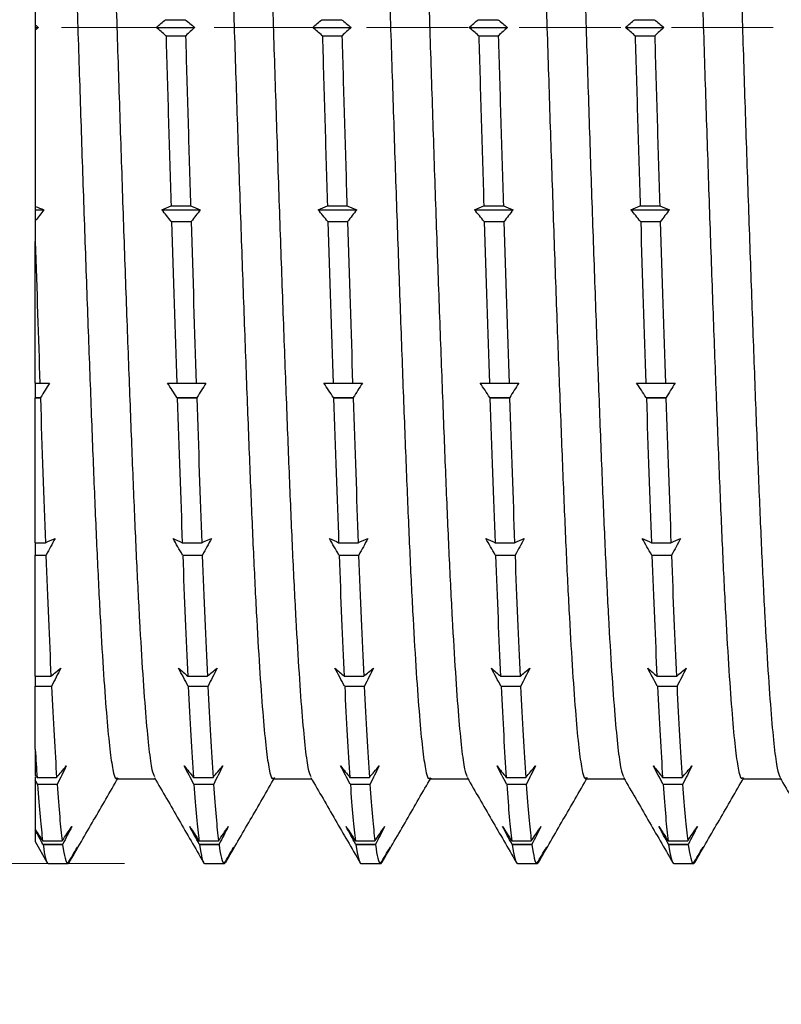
# Model space of a CAD drawing. Header units: millimetres. Extents: x 0 to 420, y 0 to 297.
# Tile 6 of 67: x 114 to 124, y 137 to 149. Entities that reach past the tile are written whole.
import ezdxf

# ---------------------------------------------------------------- set-up
doc = ezdxf.new("R2010")
doc.units = ezdxf.units.MM
doc.linetypes.add('HIDDEN', pattern=[1.905, 1.27, -0.635])
doc.styles.add('SLDTEXTSTYLE1', font='TXT', dxfattribs={"width": 0.75})
doc.dimstyles.new('SLDDIMSTYLE1', dxfattribs={"dimtxt": 3.5, "dimasz": 3.302, "dimexe": 0, "dimexo": 0.0625, "dimgap": 0.875, "dimtad": 1, "dimrnd": 1e-09, "dimzin": 12, "dimdsep": 46, "dimtxsty": 'SLDTEXTSTYLE1', "dimsah": 1, "dimcen": 0.09, "dimadec": 0, "dimazin": 3, "dimtfac": 1, "dimtmove": 0, "dimatfit": 0, "dimfxl": 0, "dimfrac": 2, "dimtolj": 1, "dimtzin": 12, "dimarcsym": 0})

# ---------------------------------------------------------------- blocks, each defined once
blk = doc.blocks.new('_D_57')
at = {"color": 7, "linetype": 'Continuous', "lineweight": 0}
for p, q in [((114.289, 143.776), (114.289, 179.937)), ((140.469, 159.373), (140.469, 179.937)), ((114.289, 178.937), (140.469, 178.937))]:
    blk.add_line(p, q, dxfattribs=at)
at = {"color": 7, "linetype": 'Continuous', "lineweight": 18}
for points in [[(114.289, 178.937), (117.591, 178.429), (117.591, 179.445)], [(140.469, 178.937), (137.167, 179.445), (137.167, 178.429)]]:
    blk.add_solid(points, dxfattribs=at)
at = {"color": 7, "linetype": 'Continuous', "lineweight": 18, "insert": (121.887, 183.449), "char_height": 3.5, "attachment_point": 1, "style": 'SLDTEXTSTYLE1'}
blk.add_mtext('26,18', dxfattribs=at)
blk = doc.blocks.new('_D_61')
at = {"color": 7, "linetype": 'Continuous', "lineweight": 0}
for p, q in [((105.946, 159.818), (105.946, 166.168)), ((114.431, 159.818), (104.946, 159.818)), ((105.946, 159.818), (105.946, 138.923)), ((115.404, 138.923), (104.946, 138.923)), ((105.946, 138.923), (105.946, 132.573))]:
    blk.add_line(p, q, dxfattribs=at)
at = {"color": 7, "linetype": 'Continuous', "lineweight": 18}
for points in [[(105.946, 159.818), (106.454, 163.12), (105.438, 163.12)], [(105.946, 138.923), (105.438, 135.621), (106.454, 135.621)]]:
    blk.add_solid(points, dxfattribs=at)
at = {"color": 7, "linetype": 'Continuous', "lineweight": 18, "insert": (101.434, 145.132), "char_height": 3.5, "attachment_point": 1, "rotation": 90, "style": 'SLDTEXTSTYLE1'}
blk.add_mtext('1/2"', dxfattribs=at)

msp = doc.modelspace()

# ---------------------------------------------------------------- linework, layer by layer
at = {"color": 7, "linetype": 'Continuous', "lineweight": 25}
for p, q in [((114.28924, 149.40312), (114.28924, 149.37271)), ((115.91628, 149.46836), (116.16051, 149.46836)), ((117.87013, 149.46836), (118.11436, 149.46836)), ((119.82398, 149.46836), (120.06821, 149.46836)), ((121.77782, 149.46836), (122.02205, 149.46836)), ((114.28924, 149.37271), (114.32766, 149.37271)), ((114.28924, 149.37271), (114.28924, 149.33707)), ((115.80086, 149.37271), (116.28151, 149.37271)), ((115.9221, 149.26836), (115.91966, 149.26836)), ((115.9221, 149.26836), (116.16633, 149.26836)), ((116.16877, 149.26836), (116.16633, 149.26836)), ((117.75471, 149.37271), (118.23535, 149.37271)), ((117.87594, 149.26836), (117.87351, 149.26836)), ((117.87594, 149.26836), (118.12018, 149.26836)), ((118.12261, 149.26836), (118.12018, 149.26836)), ((119.70855, 149.37271), (120.1892, 149.37271)), ((119.82979, 149.26836), (119.82735, 149.26836)), ((119.82979, 149.26836), (120.07402, 149.26836)), ((120.07646, 149.26836), (120.07402, 149.26836)), ((121.6624, 149.37271), (122.14305, 149.37271)), ((121.78364, 149.26836), (121.7812, 149.26836)), ((121.78364, 149.26836), (122.02787, 149.26836)), ((122.03031, 149.26836), (122.02787, 149.26836)), ((114.28924, 147.13531), (114.28924, 147.09293)), ((114.28924, 147.09293), (114.3966, 147.09293)), ((114.28924, 147.09293), (114.28924, 146.95352)), ((115.86979, 147.09293), (116.35044, 147.09293)), ((115.98513, 147.14071), (116.22936, 147.14071)), ((117.82364, 147.09293), (118.30429, 147.09293)), ((117.93898, 147.14071), (118.18321, 147.14071)), ((119.77749, 147.09293), (120.25813, 147.09293)), ((119.89283, 147.14071), (120.13706, 147.14071)), ((121.73133, 147.09293), (122.21198, 147.09293)), ((121.84667, 147.14071), (122.0909, 147.14071)), ((115.99114, 146.94575), (115.9887, 146.94669)), ((115.9887, 146.94669), (116.23781, 146.94669)), ((115.99114, 146.94575), (116.23537, 146.94575)), ((116.23781, 146.94669), (116.23537, 146.94575)), ((117.94498, 146.94575), (117.94255, 146.94669)), ((117.94255, 146.94669), (118.19165, 146.94669)), ((117.94498, 146.94575), (118.18921, 146.94575)), ((118.19165, 146.94669), (118.18921, 146.94575)), ((119.89883, 146.94575), (119.89639, 146.94669)), ((119.89639, 146.94669), (120.1455, 146.94669)), ((119.89883, 146.94575), (120.14306, 146.94575)), ((120.1455, 146.94669), (120.14306, 146.94575)), ((121.85268, 146.94575), (121.85024, 146.94669)), ((121.85024, 146.94669), (122.09935, 146.94669)), ((121.85268, 146.94575), (122.09691, 146.94575)), ((122.09935, 146.94669), (122.09691, 146.94575)), ((114.28924, 144.92499), (114.28924, 146.69717)), ((114.28924, 144.92499), (114.34629, 144.92499)), ((114.28924, 144.92499), (114.28924, 144.74667)), ((116.05591, 144.92499), (116.30014, 144.92499)), ((118.00976, 144.92499), (118.25399, 144.92499)), ((119.9636, 144.92499), (120.20783, 144.92499)), ((121.91745, 144.92499), (122.16168, 144.92499)), ((114.28924, 144.74667), (114.35475, 144.74667)), ((114.28924, 144.74667), (114.28924, 144.74483)), ((114.28924, 144.74483), (114.35231, 144.74483)), ((114.28924, 142.9323), (114.28924, 144.74483)), ((114.35475, 144.74667), (114.35231, 144.74483)), ((116.06193, 144.74483), (116.05949, 144.74667)), ((116.05949, 144.74667), (116.3086, 144.74667)), ((116.06193, 144.74483), (116.30616, 144.74483)), ((116.3086, 144.74667), (116.30616, 144.74483)), ((118.01578, 144.74483), (118.01334, 144.74667)), ((118.01334, 144.74667), (118.26245, 144.74667)), ((118.01578, 144.74483), (118.26001, 144.74483)), ((118.26245, 144.74667), (118.26001, 144.74483)), ((119.96962, 144.74483), (119.96719, 144.74667)), ((119.96719, 144.74667), (120.21629, 144.74667)), ((119.96962, 144.74483), (120.21385, 144.74483)), ((120.21629, 144.74667), (120.21385, 144.74483)), ((121.92347, 144.74483), (121.92103, 144.74667)), ((121.92103, 144.74667), (122.17014, 144.74667)), ((121.92347, 144.74483), (122.1677, 144.74483)), ((122.17014, 144.74667), (122.1677, 144.74483)), ((114.28924, 142.9323), (114.41564, 142.9323)), ((114.28924, 142.9323), (114.28924, 142.77861)), ((116.12525, 142.9323), (116.36948, 142.9323)), ((118.0791, 142.9323), (118.32333, 142.9323)), ((120.03294, 142.9323), (120.27718, 142.9323)), ((121.98679, 142.9323), (122.23102, 142.9323)), ((114.28924, 142.77861), (114.42385, 142.77861)), ((114.28924, 142.77861), (114.28924, 142.77598)), ((114.28924, 142.77598), (114.42141, 142.77598)), ((114.28924, 141.26255), (114.28924, 142.77598)), ((114.42385, 142.77861), (114.42141, 142.77598)), ((116.13103, 142.77598), (116.12859, 142.77861)), ((116.12859, 142.77861), (116.37769, 142.77861)), ((116.13103, 142.77598), (116.37526, 142.77598)), ((116.37769, 142.77861), (116.37526, 142.77598)), ((118.08487, 142.77598), (118.08244, 142.77861)), ((118.08244, 142.77861), (118.33154, 142.77861)), ((118.08487, 142.77598), (118.3291, 142.77598)), ((118.33154, 142.77861), (118.3291, 142.77598)), ((120.03872, 142.77598), (120.03628, 142.77861)), ((120.03628, 142.77861), (120.28539, 142.77861)), ((120.03872, 142.77598), (120.28295, 142.77598)), ((120.28539, 142.77861), (120.28295, 142.77598)), ((121.99256, 142.77598), (121.99013, 142.77861)), ((121.99013, 142.77861), (122.23923, 142.77861)), ((121.99256, 142.77598), (122.23679, 142.77598)), ((122.23923, 142.77861), (122.23679, 142.77598)), ((114.28924, 141.26255), (114.485, 141.26255)), ((114.28924, 141.26255), (114.28924, 141.14122)), ((116.19462, 141.26255), (116.43885, 141.26255)), ((118.14846, 141.26255), (118.39269, 141.26255)), ((120.10231, 141.26255), (120.34654, 141.26255)), ((122.05616, 141.26255), (122.30039, 141.26255)), ((114.28924, 141.14122), (114.49347, 141.14122)), ((114.28924, 141.14122), (114.28924, 141.13792)), ((114.28924, 141.13792), (114.49103, 141.13792)), ((114.28924, 140.3505), (114.28924, 141.13792)), ((114.49347, 141.14122), (114.49103, 141.13792)), ((116.20065, 141.13792), (116.19821, 141.14122)), ((116.19821, 141.14122), (116.44732, 141.14122)), ((116.20065, 141.13792), (116.44488, 141.13792)), ((116.44732, 141.14122), (116.44488, 141.13792)), ((118.1545, 141.13792), (118.15206, 141.14122)), ((118.15206, 141.14122), (118.40116, 141.14122)), ((118.1545, 141.13792), (118.39873, 141.13792)), ((118.40116, 141.14122), (118.39873, 141.13792)), ((120.10834, 141.13792), (120.10591, 141.14122)), ((120.10591, 141.14122), (120.35501, 141.14122)), ((120.10834, 141.13792), (120.35257, 141.13792)), ((120.35501, 141.14122), (120.35257, 141.13792)), ((122.06219, 141.13792), (122.05975, 141.14122)), ((122.05975, 141.14122), (122.30886, 141.14122)), ((122.06219, 141.13792), (122.30642, 141.13792)), ((122.30886, 141.14122), (122.30642, 141.13792)), ((114.28924, 140.00515), (114.28924, 139.96555)), ((114.31154, 139.99948), (114.55578, 139.99948)), ((114.31753, 139.91278), (114.3151, 139.91658)), ((114.3151, 139.91658), (114.5642, 139.91658)), ((114.31753, 139.91278), (114.56176, 139.91278)), ((114.5642, 139.91658), (114.56176, 139.91278)), ((115.30797, 139.98026), (115.78735, 139.98026)), ((116.26539, 139.99948), (116.50962, 139.99948)), ((116.27138, 139.91278), (116.26894, 139.91658)), ((116.26894, 139.91658), (116.51805, 139.91658)), ((116.27138, 139.91278), (116.51561, 139.91278)), ((116.51805, 139.91658), (116.51561, 139.91278)), ((118.21924, 139.99948), (118.46347, 139.99948)), ((118.22522, 139.91278), (118.22279, 139.91658)), ((118.22279, 139.91658), (118.47189, 139.91658)), ((118.22522, 139.91278), (118.46945, 139.91278)), ((118.47189, 139.91658), (118.46945, 139.91278)), ((120.17308, 139.99948), (120.41731, 139.99948)), ((120.17907, 139.91278), (120.17663, 139.91658)), ((120.17663, 139.91658), (120.42574, 139.91658)), ((120.17907, 139.91278), (120.4233, 139.91278)), ((120.42574, 139.91658), (120.4233, 139.91278)), ((122.12693, 139.99948), (122.37116, 139.99948)), ((122.13292, 139.91278), (122.13048, 139.91658)), ((122.13048, 139.91658), (122.37959, 139.91658)), ((122.13292, 139.91278), (122.37715, 139.91278)), ((122.37959, 139.91658), (122.37715, 139.91278)), ((114.28606, 139.19769), (114.435, 138.9401)), ((114.38038, 139.20642), (114.62461, 139.20642)), ((114.38623, 139.162), (114.38379, 139.16612)), ((114.38379, 139.16612), (114.6329, 139.16612)), ((114.6329, 139.16612), (114.63046, 139.162)), ((116.33423, 139.20642), (116.57846, 139.20642)), ((116.34008, 139.162), (116.33764, 139.16612)), ((116.33764, 139.16612), (116.58675, 139.16612)), ((116.58675, 139.16612), (116.58431, 139.162)), ((118.28807, 139.20642), (118.5323, 139.20642)), ((118.29392, 139.162), (118.29149, 139.16612)), ((118.29149, 139.16612), (118.54059, 139.16612)), ((118.54059, 139.16612), (118.53815, 139.162)), ((120.24192, 139.20642), (120.48615, 139.20642)), ((120.24777, 139.162), (120.24533, 139.16612)), ((120.24533, 139.16612), (120.49444, 139.16612)), ((120.49444, 139.16612), (120.492, 139.162)), ((122.19577, 139.20642), (122.44, 139.20642)), ((122.20161, 139.162), (122.19918, 139.16612)), ((122.19918, 139.16612), (122.44828, 139.16612)), ((122.44828, 139.16612), (122.44585, 139.162)), ((114.38623, 139.162), (114.63046, 139.162)), ((116.34008, 139.162), (116.58431, 139.162)), ((118.29392, 139.162), (118.53815, 139.162)), ((120.24777, 139.162), (120.492, 139.162)), ((122.20161, 139.162), (122.44585, 139.162)), ((114.45031, 138.92315), (114.69454, 138.92315)), ((114.69459, 138.92323), (114.70059, 138.92323)), ((114.69709, 138.92745), (114.70303, 138.92745)), ((114.70059, 138.92323), (114.71175, 138.93656)), ((114.70303, 138.92745), (114.70059, 138.92323)), ((116.40416, 138.92315), (116.64839, 138.92315)), ((116.64844, 138.92323), (116.65444, 138.92323)), ((116.65094, 138.92745), (116.65687, 138.92745)), ((116.65444, 138.92323), (116.66822, 138.9512)), ((116.65687, 138.92745), (116.65444, 138.92323)), ((118.358, 138.92315), (118.60223, 138.92315)), ((118.60228, 138.92323), (118.60828, 138.92323)), ((118.60479, 138.92745), (118.61072, 138.92745)), ((118.60828, 138.92323), (118.62118, 138.9494)), ((118.61072, 138.92745), (118.60828, 138.92323)), ((120.31185, 138.92315), (120.55608, 138.92315)), ((120.55613, 138.92323), (120.56213, 138.92323)), ((120.55863, 138.92745), (120.56457, 138.92745)), ((120.56213, 138.92323), (120.57582, 138.94356)), ((120.56457, 138.92745), (120.56213, 138.92323)), ((122.2657, 138.92315), (122.50993, 138.92315)), ((122.50998, 138.92323), (122.51597, 138.92323)), ((122.51248, 138.92745), (122.51841, 138.92745)), ((122.51597, 138.92323), (122.52945, 138.94417)), ((122.51841, 138.92745), (122.51597, 138.92323))]:
    msp.add_line(p, q, dxfattribs=at)
at = {"color": 7, "linetype": 'HIDDEN', "lineweight": 18}
msp.add_line((144.46357, 149.37271), (110.40238, 149.37271), dxfattribs=at)
at = {"color": 7, "linetype": 'Continuous', "lineweight": 25}
for points, knots in [([(114.28924, 158.82286), (114.28924, 158.82279), (114.28924, 158.81027), (114.28924, 158.68687), (114.28924, 158.42982), (114.28924, 158.04796), (114.28924, 157.55834), (114.28924, 156.96587), (114.28924, 156.27412), (114.28924, 155.48512), (114.28924, 154.61069), (114.28924, 153.66358), (114.28924, 152.65267), (114.28924, 151.59103), (114.28924, 150.50372), (114.28924, 149.7676), (114.28924, 149.40312)], [0, 0, 0, 0, 0.00048104, 0.07582492, 0.15141532, 0.22677695, 0.30247593, 0.37840528, 0.45410429, 0.53154108, 0.6092261, 0.68668133, 0.76532906, 0.8442182, 0.92286598, 1, 1, 1, 1]), ([(114.8195, 158.75115), (114.82954, 158.74858), (114.85287, 158.74261), (114.88922, 158.55818), (114.92734, 158.23256), (114.96534, 157.76415), (115.00494, 157.16251), (115.04489, 156.43388), (115.08453, 155.59596), (115.12265, 154.66509), (115.16065, 153.65196), (115.20025, 152.56617), (115.2402, 151.42494), (115.27984, 150.25539), (115.31797, 149.07844), (115.35596, 147.90625), (115.39555, 146.75102), (115.43551, 145.6327), (115.47515, 144.57793), (115.51328, 143.6041), (115.55126, 142.72027), (115.59086, 141.93645), (115.63082, 141.26815), (115.67045, 140.72974), (115.7086, 140.33445), (115.74359, 140.08353), (115.76684, 140.03337), (115.77702, 140.01142)], [0, 0, 0, 0, 0.03094072, 0.07189491, 0.11237218, 0.15281758, 0.19375519, 0.2348655, 0.27582031, 0.31629881, 0.35674304, 0.39767999, 0.43879028, 0.47974571, 0.52022544, 0.56066849, 0.60160479, 0.64271506, 0.68367111, 0.72415207, 0.76459395, 0.80552959, 0.84663984, 0.88759651, 0.92807869, 0.96851941, 1, 1, 1, 1]), ([(116.30187, 158.73563), (116.30599, 158.73365), (116.32339, 158.72525), (116.35384, 158.55955), (116.39201, 158.24128), (116.42996, 157.77428), (116.46955, 157.17557), (116.5095, 156.44917), (116.54915, 155.61321), (116.58732, 154.68403), (116.62527, 153.67241), (116.66485, 152.58795), (116.70481, 151.44755), (116.74446, 150.27828), (116.78263, 149.10135), (116.82058, 147.92895), (116.86016, 146.77327), (116.90012, 145.65397), (116.93977, 144.59773), (116.97795, 143.62224), (117.01589, 142.73654), (117.05547, 141.95078), (117.09542, 141.27962), (117.13508, 140.74019), (117.17326, 140.33608), (117.2112, 140.08409), (117.24116, 139.97062), (117.25813, 139.99091), (117.26182, 139.99532)], [0, 0, 0, 0, 0.01265572, 0.05351052, 0.0938957, 0.13422534, 0.17505089, 0.21605503, 0.25691044, 0.29729684, 0.33762536, 0.37845023, 0.41945435, 0.46031037, 0.50069798, 0.54102537, 0.58184958, 0.62285366, 0.66371029, 0.70409911, 0.74442538, 0.78524893, 0.82625298, 0.86711021, 0.90750024, 0.9478254, 0.98864828, 1, 1, 1, 1]), ([(116.77336, 158.75043), (116.78314, 158.74855), (116.8062, 158.74411), (116.84231, 158.56308), (116.88047, 158.24034), (116.91842, 157.77454), (116.95801, 157.1755), (116.99796, 156.44919), (117.03761, 155.61321), (117.07578, 154.68404), (117.11373, 153.67241), (117.15332, 152.58795), (117.19327, 151.44755), (117.23292, 150.27829), (117.27109, 149.10135), (117.30904, 147.92896), (117.34862, 146.77328), (117.38858, 145.65398), (117.42823, 144.59773), (117.46641, 143.62224), (117.50435, 142.73657), (117.54393, 141.95069), (117.58388, 141.27996), (117.62353, 140.73892), (117.66173, 140.34077), (117.69692, 140.08598), (117.72043, 140.03378), (117.73087, 140.0106)], [0, 0, 0, 0, 0.030130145, 0.071090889, 0.111580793, 0.152015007, 0.192946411, 0.234056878, 0.27501823, 0.315509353, 0.355942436, 0.396873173, 0.43798361, 0.47894557, 0.51943791, 0.559869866, 0.600799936, 0.641910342, 0.682872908, 0.723366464, 0.763797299, 0.804726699, 0.845837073, 0.886800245, 0.927295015, 0.967724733, 1, 1, 1, 1]), ([(118.25672, 158.73541), (118.26024, 158.73382), (118.27705, 158.72622), (118.30692, 158.56399), (118.34513, 158.24911), (118.38305, 157.78459), (118.42262, 157.18852), (118.46257, 156.46444), (118.50223, 155.63042), (118.54045, 154.70295), (118.57835, 153.69284), (118.61792, 152.6097), (118.65788, 151.47014), (118.69754, 150.30117), (118.73576, 149.12427), (118.77366, 147.95167), (118.81323, 146.79554), (118.85318, 145.67527), (118.89285, 144.61756), (118.93107, 143.64041), (118.96897, 142.75287), (119.00854, 141.96506), (119.04849, 141.29149), (119.08816, 140.74938), (119.12638, 140.34263), (119.16428, 140.08757), (119.19449, 139.97178), (119.21172, 139.99144), (119.21567, 139.99595)], [0, 0, 0, 0, 0.010835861, 0.051738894, 0.092177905, 0.132538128, 0.173399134, 0.214445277, 0.255348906, 0.295789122, 0.336148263, 0.377008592, 0.418054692, 0.458958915, 0.499400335, 0.5397584, 0.58061805, 0.621664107, 0.662568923, 0.703011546, 0.743368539, 0.784227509, 0.825273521, 0.86617893, 0.906622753, 0.94697868, 0.987836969, 1, 1, 1, 1]), ([(118.72721, 158.74978), (118.73672, 158.74855), (118.75953, 158.7456), (118.79539, 158.56793), (118.83359, 158.24807), (118.87151, 157.78487), (118.91108, 157.18845), (118.95103, 156.46446), (118.99069, 155.63042), (119.02891, 154.70295), (119.06682, 153.69285), (119.10639, 152.60971), (119.14634, 151.47015), (119.186, 150.30118), (119.22422, 149.12427), (119.26212, 147.95168), (119.30169, 146.79555), (119.34165, 145.67528), (119.38131, 144.61756), (119.41953, 143.64041), (119.45743, 142.7529), (119.497, 141.96498), (119.53695, 141.29183), (119.57661, 140.74815), (119.61486, 140.34716), (119.65026, 140.08846), (119.67402, 140.03416), (119.68471, 140.00973)], [0, 0, 0, 0, 0.02932892, 0.0702957, 0.11079774, 0.15122086, 0.19214554, 0.23325565, 0.27422303, 0.31472627, 0.35514831, 0.39607232, 0.43718239, 0.47815036, 0.51865481, 0.55907577, 0.5999991, 0.64110912, 0.68207769, 0.72258334, 0.76300323, 0.80392588, 0.84503586, 0.88600502, 0.92651187, 0.96693069, 1, 1, 1, 1]), ([(120.21077, 158.73599), (120.21397, 158.7347), (120.23045, 158.72804), (120.26, 158.56859), (120.29826, 158.25684), (120.33613, 157.79486), (120.37569, 157.20142), (120.41564, 156.47966), (120.45531, 155.6476), (120.49357, 154.72184), (120.53144, 153.71325), (120.57099, 152.63144), (120.61095, 151.49273), (120.65062, 150.32406), (120.68888, 149.14719), (120.72675, 147.9744), (120.7663, 146.81782), (120.80625, 145.69659), (120.84593, 144.63742), (120.8842, 143.65862), (120.92206, 142.76925), (120.96161, 141.97938), (121.00156, 141.30342), (121.04124, 140.75862), (121.07951, 140.34923), (121.11737, 140.09112), (121.14782, 139.97295), (121.16531, 139.99194), (121.16952, 139.99652)], [0, 0, 0, 0, 0.00982994, 0.05074738, 0.0912068, 0.13156482, 0.17242749, 0.21348169, 0.25439972, 0.29486033, 0.33521732, 0.3760793, 0.41713344, 0.45805205, 0.49851386, 0.53886982, 0.57973111, 0.62078519, 0.66170438, 0.70216738, 0.74252232, 0.78338291, 0.82443694, 0.86535671, 0.9058209, 0.94617482, 0.98703472, 1, 1, 1, 1]), ([(120.68106, 158.74918), (120.69031, 158.74857), (120.71286, 158.74708), (120.74847, 158.57271), (120.78672, 158.25574), (120.82459, 157.79516), (120.86415, 157.20134), (120.9041, 156.47969), (120.94377, 155.6476), (120.98203, 154.72184), (121.0199, 153.71325), (121.05945, 152.63144), (121.09941, 151.49274), (121.13908, 150.32407), (121.17735, 149.1472), (121.21521, 147.9744), (121.25476, 146.81783), (121.29471, 145.6966), (121.33439, 144.63743), (121.37266, 143.65862), (121.41052, 142.76928), (121.45007, 141.9793), (121.49002, 141.30374), (121.52969, 140.75744), (121.56798, 140.3536), (121.6036, 140.09095), (121.62761, 140.03453), (121.63855, 140.0088)], [0, 0, 0, 0, 0.02852759, 0.0695003, 0.11001436, 0.15042688, 0.19134473, 0.23245437, 0.27342766, 0.31394292, 0.3543544, 0.39527157, 0.43638115, 0.47735502, 0.51787148, 0.55828193, 0.5991984, 0.64030793, 0.68128238, 0.72180003, 0.76220946, 0.80312524, 0.84423471, 0.88520974, 0.92572858, 0.96613699, 1, 1, 1, 1]), ([(122.16529, 158.73634), (122.168, 158.73534), (122.184, 158.72942), (122.21308, 158.57296), (122.25138, 158.26456), (122.28922, 157.80507), (122.32876, 157.21427), (122.36871, 156.49485), (122.40839, 155.66474), (122.4467, 154.7407), (122.48452, 153.73363), (122.52406, 152.65315), (122.56401, 151.5153), (122.6037, 150.34695), (122.64201, 149.17012), (122.67983, 147.99713), (122.71937, 146.84012), (122.75932, 145.71794), (122.79901, 144.65732), (122.83732, 143.67687), (122.87514, 142.78566), (122.91468, 141.99375), (122.95463, 141.31539), (122.99432, 140.76792), (123.03263, 140.35589), (123.07045, 140.09473), (123.10115, 139.97414), (123.11889, 139.99242), (123.12337, 139.99703)], [0, 0, 0, 0, 0.00834834, 0.0492997, 0.08979883, 0.13017448, 0.17105828, 0.2121401, 0.25309203, 0.29359234, 0.333967, 0.3748501, 0.41593185, 0.45688435, 0.49738585, 0.53775953, 0.57864193, 0.6197236, 0.66067668, 0.70117935, 0.74155205, 0.78243375, 0.82351536, 0.864469, 0.90497285, 0.94534458, 0.98622557, 1, 1, 1, 1]), ([(122.6349, 158.74864), (122.6439, 158.74861), (122.66619, 158.74854), (122.70155, 158.57744), (122.73984, 158.26337), (122.77768, 157.8054), (122.81722, 157.21419), (122.85717, 156.49487), (122.89685, 155.66474), (122.93516, 154.7407), (122.97299, 153.73363), (123.01252, 152.65316), (123.05247, 151.51531), (123.09216, 150.34696), (123.13047, 149.17013), (123.16829, 147.99714), (123.20783, 146.84013), (123.24778, 145.71795), (123.28747, 144.65733), (123.32578, 143.67687), (123.3636, 142.78569), (123.40314, 141.99368), (123.44309, 141.3157), (123.48277, 140.76678), (123.5211, 140.36009), (123.55694, 140.09345), (123.58119, 140.03487), (123.59239, 140.00782)], [0, 0, 0, 0, 0.027726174, 0.068704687, 0.109230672, 0.149633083, 0.190543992, 0.231653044, 0.272632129, 0.313159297, 0.353560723, 0.394470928, 0.435579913, 0.476559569, 0.51708792, 0.557488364, 0.598397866, 0.639506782, 0.680487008, 0.721016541, 0.761416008, 0.802324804, 0.84343365, 0.884414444, 0.924945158, 0.965343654, 1, 1, 1, 1]), ([(114.37441, 158.66016), (114.38321, 158.62441), (114.4051, 158.5355), (114.43887, 158.22821), (114.47688, 157.76533), (114.51648, 157.16219), (114.55643, 156.43396), (114.59607, 155.59593), (114.63419, 154.66509), (114.67219, 153.65195), (114.71179, 152.56617), (114.75174, 151.42494), (114.79138, 150.25539), (114.82951, 149.07843), (114.86749, 147.90624), (114.90709, 146.75102), (114.94705, 145.6327), (114.98669, 144.57793), (115.02482, 143.6041), (115.0628, 142.72024), (115.1024, 141.93654), (115.14235, 141.26779), (115.18199, 140.73106), (115.22013, 140.32958), (115.25811, 140.08067), (115.28783, 139.96948), (115.30454, 139.99035), (115.30798, 139.99464)], [0, 0, 0, 0, 0.027912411, 0.069412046, 0.110879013, 0.152850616, 0.194999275, 0.236988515, 0.278489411, 0.319955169, 0.3619261, 0.404074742, 0.446064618, 0.487566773, 0.529031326, 0.571001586, 0.613150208, 0.655140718, 0.696644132, 0.738107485, 0.780077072, 0.822225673, 0.864216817, 0.905721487, 0.947183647, 0.989152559, 1, 1, 1, 1]), ([(115.9221, 149.26836), (115.9324, 148.91321), (115.94256, 148.55973), (115.9636, 147.84897), (115.97431, 147.49346), (115.98513, 147.14071)], [0, 0, 0, 0, 0.5, 0.5, 1, 1, 1, 1]), ([(116.16633, 149.26836), (116.17663, 148.91321), (116.18679, 148.55973), (116.20783, 147.84897), (116.21854, 147.49346), (116.22936, 147.14071)], [0, 0, 0, 0, 0.5, 0.5, 1, 1, 1, 1]), ([(117.87594, 149.26836), (117.88624, 148.91321), (117.89641, 148.55973), (117.91744, 147.84897), (117.92815, 147.49346), (117.93898, 147.14071)], [0, 0, 0, 0, 0.5, 0.5, 1, 1, 1, 1]), ([(118.12018, 149.26836), (118.13047, 148.91321), (118.14064, 148.55973), (118.16167, 147.84897), (118.17238, 147.49346), (118.18321, 147.14071)], [0, 0, 0, 0, 0.5, 0.5, 1, 1, 1, 1]), ([(119.82979, 149.26836), (119.84009, 148.91321), (119.85026, 148.55973), (119.87129, 147.84897), (119.882, 147.49346), (119.89283, 147.14071)], [0, 0, 0, 0, 0.5, 0.5, 1, 1, 1, 1]), ([(120.07402, 149.26836), (120.08432, 148.91321), (120.09449, 148.55973), (120.11552, 147.84897), (120.12623, 147.49346), (120.13706, 147.14071)], [0, 0, 0, 0, 0.5, 0.5, 1, 1, 1, 1]), ([(121.78364, 149.26836), (121.79394, 148.91321), (121.8041, 148.55973), (121.82513, 147.84897), (121.83585, 147.49346), (121.84667, 147.14071)], [0, 0, 0, 0, 0.5, 0.5, 1, 1, 1, 1]), ([(122.02787, 149.26836), (122.03817, 148.91321), (122.04833, 148.55973), (122.06937, 147.84897), (122.08008, 147.49346), (122.0909, 147.14071)], [0, 0, 0, 0, 0.5, 0.5, 1, 1, 1, 1]), ([(114.28924, 139.96555), (114.28924, 139.82529), (114.28924, 139.70338), (114.28924, 139.49643), (114.28924, 139.41115), (114.28924, 139.34683)], [0, 0, 0, 0, 0.5, 0.5, 1, 1, 1, 1]), ([(114.31753, 139.91278), (114.32832, 139.75938), (114.33899, 139.62359), (114.35989, 139.38825), (114.36998, 139.28898), (114.38038, 139.20642)], [0, 0, 0, 0, 0.5, 0.5, 1, 1, 1, 1]), ([(114.56176, 139.91278), (114.57256, 139.75938), (114.58322, 139.62359), (114.60412, 139.38825), (114.61421, 139.28898), (114.62461, 139.20642)], [0, 0, 0, 0, 0.5, 0.5, 1, 1, 1, 1]), ([(114.71175, 138.93343), (114.8138, 139.10992), (115.01788, 139.4629), (115.22199, 139.81586), (115.32404, 139.99234)], [0, 0, 0, 0, 0.50002578, 1, 1, 1, 1]), ([(115.77695, 139.99824), (115.87889, 139.82199), (116.08284, 139.46937), (116.28682, 139.11656), (116.38885, 138.9401)], [0, 0, 0, 0, 0.49982493, 1, 1, 1, 1]), ([(116.27138, 139.91278), (116.28217, 139.75938), (116.29283, 139.62359), (116.31373, 139.38825), (116.32382, 139.28898), (116.33423, 139.20642)], [0, 0, 0, 0, 0.5, 0.5, 1, 1, 1, 1]), ([(116.51561, 139.91278), (116.5264, 139.75938), (116.53706, 139.62359), (116.55796, 139.38825), (116.56805, 139.28898), (116.57846, 139.20642)], [0, 0, 0, 0, 0.5, 0.5, 1, 1, 1, 1]), ([(116.66821, 138.93769), (116.77024, 139.11418), (116.97431, 139.46713), (117.1784, 139.82004), (117.28044, 139.99649)], [0, 0, 0, 0, 0.50002418, 1, 1, 1, 1]), ([(117.26182, 139.98026), (117.34319, 139.98026), (117.50298, 139.98026), (117.66277, 139.98026), (117.7412, 139.98026)], [0, 0, 0, 0, 0.50921516, 1, 1, 1, 1]), ([(117.7308, 139.99824), (117.83269, 139.82208), (118.03662, 139.46952), (118.24062, 139.11665), (118.3427, 138.9401)], [0, 0, 0, 0, 0.49966438, 1, 1, 1, 1]), ([(118.22522, 139.91278), (118.23602, 139.75938), (118.24668, 139.62359), (118.26758, 139.38825), (118.27767, 139.28898), (118.28807, 139.20642)], [0, 0, 0, 0, 0.5, 0.5, 1, 1, 1, 1]), ([(118.46945, 139.91278), (118.48025, 139.75938), (118.49091, 139.62359), (118.51181, 139.38825), (118.5219, 139.28898), (118.5323, 139.20642)], [0, 0, 0, 0, 0.5, 0.5, 1, 1, 1, 1]), ([(118.62117, 138.93616), (118.72323, 139.1127), (118.92735, 139.46574), (119.1315, 139.81877), (119.23357, 139.99527)], [0, 0, 0, 0, 0.50002938, 1, 1, 1, 1]), ([(119.21567, 139.98026), (119.29699, 139.98026), (119.45679, 139.98027), (119.61658, 139.98026), (119.69505, 139.98026)], [0, 0, 0, 0, 0.508956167, 1, 1, 1, 1]), ([(119.68464, 139.99824), (119.78649, 139.82217), (119.99039, 139.46968), (120.19442, 139.11674), (120.29654, 138.9401)], [0, 0, 0, 0, 0.49950284, 1, 1, 1, 1]), ([(120.17907, 139.91278), (120.18986, 139.75938), (120.20052, 139.62359), (120.22142, 139.38825), (120.23151, 139.28898), (120.24192, 139.20642)], [0, 0, 0, 0, 0.5, 0.5, 1, 1, 1, 1]), ([(120.4233, 139.91278), (120.43409, 139.75938), (120.44475, 139.62359), (120.46565, 139.38825), (120.47575, 139.28898), (120.48615, 139.20642)], [0, 0, 0, 0, 0.5, 0.5, 1, 1, 1, 1]), ([(120.57581, 138.93754), (120.67787, 139.11406), (120.88198, 139.4671), (121.08613, 139.8201), (121.18819, 139.9966)], [0, 0, 0, 0, 0.50002864, 1, 1, 1, 1]), ([(121.16951, 139.98026), (121.2508, 139.98026), (121.41059, 139.98027), (121.57038, 139.98026), (121.64889, 139.98026)], [0, 0, 0, 0, 0.50869788, 1, 1, 1, 1]), ([(121.63849, 139.99824), (121.74029, 139.82226), (121.94417, 139.46984), (122.14823, 139.11683), (122.25039, 138.9401)], [0, 0, 0, 0, 0.49934036, 1, 1, 1, 1]), ([(122.13292, 139.91278), (122.14371, 139.75938), (122.15437, 139.62359), (122.17527, 139.38825), (122.18536, 139.28898), (122.19577, 139.20642)], [0, 0, 0, 0, 0.5, 0.5, 1, 1, 1, 1]), ([(122.37715, 139.91278), (122.38794, 139.75938), (122.3986, 139.62359), (122.4195, 139.38825), (122.42959, 139.28898), (122.44, 139.20642)], [0, 0, 0, 0, 0.5, 0.5, 1, 1, 1, 1]), ([(122.52944, 138.93716), (122.63151, 139.1137), (122.83564, 139.46677), (123.03981, 139.81981), (123.14188, 139.99632)], [0, 0, 0, 0, 0.50003041, 1, 1, 1, 1]), ([(123.12336, 139.98026), (123.2046, 139.98027), (123.36439, 139.98028), (123.52419, 139.98027), (123.60274, 139.98026)], [0, 0, 0, 0, 0.508440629, 1, 1, 1, 1]), ([(123.59234, 139.99824), (123.69409, 139.82235), (123.89795, 139.46999), (124.10203, 139.11692), (124.20423, 138.9401)], [0, 0, 0, 0, 0.49917696, 1, 1, 1, 1]), ([(114.28924, 139.33968), (114.28924, 139.29319), (114.28924, 139.20954), (114.28924, 139.2026), (114.28924, 139.19953)], [0, 0, 0, 0, 0.55579049, 1, 1, 1, 1])]:
    msp.add_open_spline(points, degree=3, knots=knots, dxfattribs=at)
for points in [[(114.28924, 149.40312), (114.30205, 149.39298), (114.31486, 149.38285), (114.32766, 149.37271)], [(115.80086, 149.37271), (115.83925, 149.40461), (115.87773, 149.43649), (115.91628, 149.46836)], [(116.16051, 149.46836), (116.2009, 149.43649), (116.24123, 149.4046), (116.28151, 149.37271)], [(117.75471, 149.37271), (117.7931, 149.40461), (117.83158, 149.43649), (117.87013, 149.46836)], [(118.11436, 149.46836), (118.15474, 149.43649), (118.19507, 149.4046), (118.23535, 149.37271)], [(119.70855, 149.37271), (119.74695, 149.40461), (119.78542, 149.43649), (119.82398, 149.46836)], [(120.06821, 149.46836), (120.10859, 149.43649), (120.14892, 149.4046), (120.1892, 149.37271)], [(121.6624, 149.37271), (121.70079, 149.40461), (121.73927, 149.43649), (121.77782, 149.46836)], [(122.02205, 149.46836), (122.06243, 149.43649), (122.10277, 149.4046), (122.14305, 149.37271)], [(114.32766, 149.37271), (114.31486, 149.36083), (114.30206, 149.34895), (114.28924, 149.33707)], [(114.28924, 149.33707), (114.28924, 148.60129), (114.28924, 147.86737), (114.28924, 147.13531)], [(115.91966, 149.26836), (115.88, 149.30313), (115.8404, 149.33791), (115.80086, 149.37271)], [(116.28151, 149.37271), (116.24402, 149.3379), (116.20644, 149.30312), (116.16877, 149.26836)], [(117.87351, 149.26836), (117.83385, 149.30313), (117.79424, 149.33791), (117.75471, 149.37271)], [(118.23535, 149.37271), (118.19787, 149.3379), (118.16029, 149.30312), (118.12261, 149.26836)], [(119.82735, 149.26836), (119.78769, 149.30313), (119.74809, 149.33791), (119.70855, 149.37271)], [(120.1892, 149.37271), (120.15172, 149.3379), (120.11414, 149.30312), (120.07646, 149.26836)], [(121.7812, 149.26836), (121.74154, 149.30313), (121.70194, 149.33791), (121.6624, 149.37271)], [(122.14305, 149.37271), (122.10556, 149.3379), (122.06798, 149.30312), (122.03031, 149.26836)], [(114.28924, 147.13531), (114.32506, 147.12118), (114.36085, 147.10706), (114.3966, 147.09293)], [(114.3966, 147.09293), (114.3609, 147.04643), (114.32511, 146.99996), (114.28924, 146.95352)], [(115.86979, 147.09293), (115.90816, 147.10886), (115.94661, 147.12479), (115.98513, 147.14071)], [(115.9887, 146.94669), (115.949, 146.99541), (115.90937, 147.04416), (115.86979, 147.09293)], [(116.22936, 147.14071), (116.26977, 147.12479), (116.31013, 147.10886), (116.35044, 147.09293)], [(116.35044, 147.09293), (116.31299, 147.04415), (116.27545, 146.9954), (116.23781, 146.94669)], [(117.82364, 147.09293), (117.862, 147.10886), (117.90045, 147.12479), (117.93898, 147.14071)], [(117.94255, 146.94669), (117.90285, 146.99541), (117.86321, 147.04416), (117.82364, 147.09293)], [(118.18321, 147.14071), (118.22362, 147.12479), (118.26398, 147.10886), (118.30429, 147.09293)], [(118.30429, 147.09293), (118.26684, 147.04415), (118.22929, 146.9954), (118.19165, 146.94669)], [(119.77749, 147.09293), (119.81585, 147.10886), (119.8543, 147.12479), (119.89283, 147.14071)], [(119.89639, 146.94669), (119.8567, 146.99541), (119.81706, 147.04416), (119.77749, 147.09293)], [(120.13706, 147.14071), (120.17747, 147.12479), (120.21783, 147.10886), (120.25813, 147.09293)], [(120.25813, 147.09293), (120.22069, 147.04415), (120.18314, 146.9954), (120.1455, 146.94669)], [(121.73133, 147.09293), (121.7697, 147.10886), (121.80815, 147.12479), (121.84667, 147.14071)], [(121.85024, 146.94669), (121.81054, 146.99541), (121.77091, 147.04416), (121.73133, 147.09293)], [(122.0909, 147.14071), (122.13131, 147.12479), (122.17167, 147.10886), (122.21198, 147.09293)], [(122.21198, 147.09293), (122.17453, 147.04415), (122.13698, 146.9954), (122.09935, 146.94669)], [(114.28924, 146.95352), (114.28924, 146.86804), (114.28924, 146.7826), (114.28924, 146.69717)], [(115.99114, 146.94575), (116.01257, 146.25196), (116.03439, 145.57125), (116.05591, 144.92499)], [(116.23537, 146.94575), (116.25681, 146.25196), (116.27862, 145.57125), (116.30014, 144.92499)], [(117.94498, 146.94575), (117.96642, 146.25196), (117.98824, 145.57125), (118.00976, 144.92499)], [(118.18921, 146.94575), (118.21065, 146.25196), (118.23247, 145.57125), (118.25399, 144.92499)], [(119.89883, 146.94575), (119.92027, 146.25196), (119.94208, 145.57125), (119.9636, 144.92499)], [(120.14306, 146.94575), (120.1645, 146.25196), (120.18632, 145.57125), (120.20783, 144.92499)], [(121.85268, 146.94575), (121.87411, 146.25196), (121.89593, 145.57125), (121.91745, 144.92499)], [(122.09691, 146.94575), (122.11834, 146.25196), (122.14016, 145.57125), (122.16168, 144.92499)], [(114.28924, 146.69717), (114.30818, 146.08944), (114.32735, 145.49389), (114.34629, 144.92499)], [(114.34629, 144.92499), (114.38671, 144.92581), (114.42707, 144.92664), (114.46738, 144.92746)], [(114.46738, 144.92746), (114.42994, 144.86716), (114.39239, 144.80689), (114.35475, 144.74667)], [(115.94058, 144.92746), (115.97894, 144.92664), (116.01739, 144.92581), (116.05591, 144.92499)], [(116.05949, 144.74667), (116.0198, 144.8069), (115.98016, 144.86717), (115.94058, 144.92746)], [(116.30014, 144.92499), (116.34055, 144.92581), (116.38092, 144.92664), (116.42123, 144.92746)], [(116.42123, 144.92746), (116.38378, 144.86716), (116.34624, 144.80689), (116.3086, 144.74667)], [(117.89443, 144.92746), (117.93279, 144.92664), (117.97123, 144.92581), (118.00976, 144.92499)], [(118.01334, 144.74667), (117.97364, 144.8069), (117.934, 144.86717), (117.89443, 144.92746)], [(118.25399, 144.92499), (118.2944, 144.92581), (118.33476, 144.92664), (118.37508, 144.92746)], [(118.37508, 144.92746), (118.33763, 144.86716), (118.30008, 144.80689), (118.26245, 144.74667)], [(119.84827, 144.92746), (119.88664, 144.92664), (119.92508, 144.92581), (119.9636, 144.92499)], [(119.96719, 144.74667), (119.92749, 144.8069), (119.88785, 144.86717), (119.84827, 144.92746)], [(120.20783, 144.92499), (120.24825, 144.92581), (120.28861, 144.92664), (120.32892, 144.92746)], [(120.32892, 144.92746), (120.29148, 144.86716), (120.25393, 144.80689), (120.21629, 144.74667)], [(121.80212, 144.92746), (121.84048, 144.92664), (121.87893, 144.92581), (121.91745, 144.92499)], [(121.92103, 144.74667), (121.88133, 144.8069), (121.8417, 144.86717), (121.80212, 144.92746)], [(122.16168, 144.92499), (122.20209, 144.92581), (122.24246, 144.92664), (122.28277, 144.92746)], [(122.28277, 144.92746), (122.24532, 144.86716), (122.20778, 144.80689), (122.17014, 144.74667)], [(114.35231, 144.74483), (114.37401, 144.09786), (114.39531, 143.48839), (114.41564, 142.9323)], [(116.06193, 144.74483), (116.08363, 144.09786), (116.10493, 143.48839), (116.12525, 142.9323)], [(116.30616, 144.74483), (116.32786, 144.09786), (116.34916, 143.48839), (116.36948, 142.9323)], [(118.01578, 144.74483), (118.03747, 144.09786), (118.05878, 143.48839), (118.0791, 142.9323)], [(118.26001, 144.74483), (118.28171, 144.09786), (118.30301, 143.48839), (118.32333, 142.9323)], [(119.96962, 144.74483), (119.99132, 144.09786), (120.01262, 143.48839), (120.03294, 142.9323)], [(120.21385, 144.74483), (120.23555, 144.09786), (120.25685, 143.48839), (120.27718, 142.9323)], [(121.92347, 144.74483), (121.94517, 144.09786), (121.96647, 143.48839), (121.98679, 142.9323)], [(122.1677, 144.74483), (122.1894, 144.09786), (122.2107, 143.48839), (122.23102, 142.9323)], [(114.41564, 142.9323), (114.45601, 142.94982), (114.49633, 142.96736), (114.5366, 142.9849)], [(114.5366, 142.9849), (114.49911, 142.91609), (114.46153, 142.84733), (114.42385, 142.77861)], [(116.0098, 142.9849), (116.0482, 142.96735), (116.08669, 142.94982), (116.12525, 142.9323)], [(116.12859, 142.77861), (116.08893, 142.84734), (116.04933, 142.9161), (116.0098, 142.9849)], [(116.36948, 142.9323), (116.40985, 142.94982), (116.45018, 142.96736), (116.49045, 142.9849)], [(116.49045, 142.9849), (116.45296, 142.91609), (116.41537, 142.84733), (116.37769, 142.77861)], [(117.96365, 142.9849), (118.00205, 142.96735), (118.04053, 142.94982), (118.0791, 142.9323)], [(118.08244, 142.77861), (118.04278, 142.84734), (118.00318, 142.9161), (117.96365, 142.9849)], [(118.32333, 142.9323), (118.3637, 142.94982), (118.40402, 142.96736), (118.44429, 142.9849)], [(118.44429, 142.9849), (118.4068, 142.91609), (118.36922, 142.84733), (118.33154, 142.77861)], [(119.91749, 142.9849), (119.95589, 142.96735), (119.99438, 142.94982), (120.03294, 142.9323)], [(120.03628, 142.77861), (119.99662, 142.84734), (119.95702, 142.9161), (119.91749, 142.9849)], [(120.27718, 142.9323), (120.31755, 142.94982), (120.35787, 142.96736), (120.39814, 142.9849)], [(120.39814, 142.9849), (120.36065, 142.91609), (120.32306, 142.84733), (120.28539, 142.77861)], [(121.87134, 142.9849), (121.90974, 142.96735), (121.94823, 142.94982), (121.98679, 142.9323)], [(121.99013, 142.77861), (121.95047, 142.84734), (121.91087, 142.9161), (121.87134, 142.9849)], [(122.23102, 142.9323), (122.27139, 142.94982), (122.31171, 142.96736), (122.35199, 142.9849)], [(122.35199, 142.9849), (122.3145, 142.91609), (122.27691, 142.84733), (122.23923, 142.77861)], [(114.42141, 142.77598), (114.44187, 142.22787), (114.46328, 141.71711), (114.485, 141.26255)], [(116.13103, 142.77598), (116.15149, 142.22787), (116.1729, 141.71711), (116.19462, 141.26255)], [(116.37526, 142.77598), (116.39572, 142.22787), (116.41713, 141.71711), (116.43885, 141.26255)], [(118.08487, 142.77598), (118.10533, 142.22787), (118.12674, 141.71711), (118.14846, 141.26255)], [(118.3291, 142.77598), (118.34956, 142.22787), (118.37097, 141.71711), (118.39269, 141.26255)], [(120.03872, 142.77598), (120.05918, 142.22787), (120.08059, 141.71711), (120.10231, 141.26255)], [(120.28295, 142.77598), (120.30341, 142.22787), (120.32482, 141.71711), (120.34654, 141.26255)], [(121.99256, 142.77598), (122.01303, 142.22787), (122.03444, 141.71711), (122.05616, 141.26255)], [(122.23679, 142.77598), (122.25726, 142.22787), (122.27867, 141.71711), (122.30039, 141.26255)], [(114.485, 141.26255), (114.52542, 141.2959), (114.56578, 141.32927), (114.60609, 141.36265)], [(114.60609, 141.36265), (114.56865, 141.28879), (114.53111, 141.21498), (114.49347, 141.14122)], [(116.07929, 141.36265), (116.11765, 141.32926), (116.1561, 141.2959), (116.19462, 141.26255)], [(116.19821, 141.14122), (116.15851, 141.21499), (116.11887, 141.2888), (116.07929, 141.36265)], [(116.43885, 141.26255), (116.47926, 141.2959), (116.51963, 141.32927), (116.55994, 141.36265)], [(116.55994, 141.36265), (116.5225, 141.28879), (116.48495, 141.21498), (116.44732, 141.14122)], [(118.03314, 141.36265), (118.0715, 141.32926), (118.10994, 141.2959), (118.14846, 141.26255)], [(118.15206, 141.14122), (118.11236, 141.21499), (118.07272, 141.2888), (118.03314, 141.36265)], [(118.39269, 141.26255), (118.43311, 141.2959), (118.47347, 141.32927), (118.51379, 141.36265)], [(118.51379, 141.36265), (118.47634, 141.28879), (118.4388, 141.21498), (118.40116, 141.14122)], [(119.98698, 141.36265), (120.02534, 141.32926), (120.06379, 141.2959), (120.10231, 141.26255)], [(120.10591, 141.14122), (120.0662, 141.21499), (120.02656, 141.2888), (119.98698, 141.36265)], [(120.34654, 141.26255), (120.38695, 141.2959), (120.42732, 141.32927), (120.46763, 141.36265)], [(120.46763, 141.36265), (120.43019, 141.28879), (120.39265, 141.21498), (120.35501, 141.14122)], [(121.94083, 141.36265), (121.97919, 141.32926), (122.01763, 141.2959), (122.05616, 141.26255)], [(122.05975, 141.14122), (122.02005, 141.21499), (121.98041, 141.2888), (121.94083, 141.36265)], [(122.30039, 141.26255), (122.3408, 141.2959), (122.38116, 141.32927), (122.42148, 141.36265)], [(122.42148, 141.36265), (122.38403, 141.28879), (122.34649, 141.21498), (122.30886, 141.14122)], [(114.49103, 141.13792), (114.51261, 140.69776), (114.53442, 140.3145), (114.55578, 139.99948)], [(116.20065, 141.13792), (116.22222, 140.69776), (116.24403, 140.3145), (116.26539, 139.99948)], [(116.44488, 141.13792), (116.46646, 140.69776), (116.48826, 140.3145), (116.50962, 139.99948)], [(118.1545, 141.13792), (118.17607, 140.69776), (118.19788, 140.3145), (118.21924, 139.99948)], [(118.39873, 141.13792), (118.4203, 140.69776), (118.44211, 140.3145), (118.46347, 139.99948)], [(120.10834, 141.13792), (120.12992, 140.69776), (120.15172, 140.3145), (120.17308, 139.99948)], [(120.35257, 141.13792), (120.37415, 140.69776), (120.39596, 140.3145), (120.41731, 139.99948)], [(122.06219, 141.13792), (122.08376, 140.69776), (122.10557, 140.3145), (122.12693, 139.99948)], [(122.30642, 141.13792), (122.32799, 140.69776), (122.3498, 140.3145), (122.37116, 139.99948)], [(114.28924, 140.3505), (114.29671, 140.22563), (114.30415, 140.10851), (114.31154, 139.99948)], [(114.28924, 140.3505), (114.28924, 140.23401), (114.28924, 140.12622), (114.28924, 140.027)], [(114.28924, 140.027), (114.29667, 140.01782), (114.30411, 140.00865), (114.31154, 139.99948)], [(114.55578, 139.99948), (114.59618, 140.04699), (114.63654, 140.09451), (114.67685, 140.14205)], [(114.67685, 140.14205), (114.6394, 140.06685), (114.60185, 139.99169), (114.5642, 139.91658)], [(116.15005, 140.14205), (116.18841, 140.0945), (116.22686, 140.04698), (116.26539, 139.99948)], [(116.26894, 139.91658), (116.22925, 139.99171), (116.18962, 140.06686), (116.15005, 140.14205)], [(116.50962, 139.99948), (116.55003, 140.04699), (116.59039, 140.09451), (116.6307, 140.14205)], [(116.6307, 140.14205), (116.59324, 140.06685), (116.55569, 139.99169), (116.51805, 139.91658)], [(118.10389, 140.14205), (118.14226, 140.0945), (118.18071, 140.04698), (118.21924, 139.99948)], [(118.22279, 139.91658), (118.1831, 139.99171), (118.14346, 140.06686), (118.10389, 140.14205)], [(118.46347, 139.99948), (118.50388, 140.04699), (118.54423, 140.09451), (118.58454, 140.14205)], [(118.58454, 140.14205), (118.54709, 140.06685), (118.50954, 139.99169), (118.47189, 139.91658)], [(120.05774, 140.14205), (120.09611, 140.0945), (120.13456, 140.04698), (120.17308, 139.99948)], [(120.17663, 139.91658), (120.13694, 139.99171), (120.09731, 140.06686), (120.05774, 140.14205)], [(120.41731, 139.99948), (120.45772, 140.04699), (120.49808, 140.09451), (120.53839, 140.14205)], [(120.53839, 140.14205), (120.50094, 140.06685), (120.46338, 139.99169), (120.42574, 139.91658)], [(122.01159, 140.14205), (122.04995, 140.0945), (122.0884, 140.04698), (122.12693, 139.99948)], [(122.13048, 139.91658), (122.09079, 139.99171), (122.05116, 140.06686), (122.01159, 140.14205)], [(122.37116, 139.99948), (122.41157, 140.04699), (122.45193, 140.09451), (122.49223, 140.14205)], [(122.49223, 140.14205), (122.45478, 140.06685), (122.41723, 139.99169), (122.37959, 139.91658)], [(114.3151, 139.91658), (114.30647, 139.9329), (114.29785, 139.94922), (114.28924, 139.96555)], [(114.28924, 139.34683), (114.31957, 139.30001), (114.34995, 139.25321), (114.38038, 139.20642)], [(114.38379, 139.16612), (114.35224, 139.22395), (114.32072, 139.28181), (114.28924, 139.33968)], [(114.62461, 139.20642), (114.665, 139.2657), (114.70533, 139.325), (114.74561, 139.38432)], [(114.74561, 139.38432), (114.70814, 139.31154), (114.67056, 139.23881), (114.6329, 139.16612)], [(116.21881, 139.38432), (116.2572, 139.32499), (116.29568, 139.26569), (116.33423, 139.20642)], [(116.33764, 139.16612), (116.29797, 139.23882), (116.25836, 139.31155), (116.21881, 139.38432)], [(116.57846, 139.20642), (116.61884, 139.2657), (116.65918, 139.325), (116.69946, 139.38432)], [(116.69946, 139.38432), (116.66198, 139.31154), (116.62441, 139.23881), (116.58675, 139.16612)], [(118.17266, 139.38432), (118.21105, 139.32499), (118.24952, 139.26569), (118.28807, 139.20642)], [(118.29149, 139.16612), (118.25181, 139.23882), (118.2122, 139.31155), (118.17266, 139.38432)], [(118.5323, 139.20642), (118.57269, 139.2657), (118.61302, 139.325), (118.65331, 139.38432)], [(118.65331, 139.38432), (118.61583, 139.31154), (118.57826, 139.23881), (118.54059, 139.16612)], [(120.12651, 139.38432), (120.16489, 139.32499), (120.20337, 139.26569), (120.24192, 139.20642)], [(120.24533, 139.16612), (120.20566, 139.23882), (120.16605, 139.31155), (120.12651, 139.38432)], [(120.48615, 139.20642), (120.52653, 139.2657), (120.56687, 139.325), (120.60715, 139.38432)], [(120.60715, 139.38432), (120.56968, 139.31154), (120.5321, 139.23881), (120.49444, 139.16612)], [(122.08035, 139.38432), (122.11874, 139.32499), (122.15721, 139.26569), (122.19577, 139.20642)], [(122.19918, 139.16612), (122.15951, 139.23882), (122.1199, 139.31155), (122.08035, 139.38432)], [(122.44, 139.20642), (122.48038, 139.2657), (122.52071, 139.325), (122.561, 139.38432)], [(122.561, 139.38432), (122.52352, 139.31154), (122.48595, 139.23881), (122.44828, 139.16612)], [(114.38623, 139.162), (114.407, 139.01128), (114.42858, 138.92973), (114.45031, 138.92315)], [(114.63046, 139.162), (114.65123, 139.01128), (114.67281, 138.92973), (114.69454, 138.92315)], [(114.69454, 138.92315), (114.73496, 138.99123), (114.77533, 139.05933), (114.81564, 139.12745)], [(114.81564, 139.12745), (114.7782, 139.06074), (114.74066, 138.99408), (114.70303, 138.92745)], [(116.34008, 139.162), (116.36084, 139.01128), (116.38242, 138.92973), (116.40416, 138.92315)], [(116.58431, 139.162), (116.60507, 139.01128), (116.62665, 138.92973), (116.64839, 138.92315)], [(116.64839, 138.92315), (116.6888, 138.99123), (116.72917, 139.05933), (116.76949, 139.12745)], [(116.76949, 139.12745), (116.73205, 139.06074), (116.69451, 138.99408), (116.65687, 138.92745)], [(118.29392, 139.162), (118.31469, 139.01128), (118.33627, 138.92973), (118.358, 138.92315)], [(118.53815, 139.162), (118.55892, 139.01128), (118.5805, 138.92973), (118.60223, 138.92315)], [(118.60223, 138.92315), (118.64265, 138.99123), (118.68302, 139.05933), (118.72333, 139.12745)], [(118.72333, 139.12745), (118.68589, 139.06074), (118.64835, 138.99408), (118.61072, 138.92745)], [(120.24777, 139.162), (120.26854, 139.01128), (120.29012, 138.92973), (120.31185, 138.92315)], [(120.492, 139.162), (120.51277, 139.01128), (120.53435, 138.92973), (120.55608, 138.92315)], [(120.55608, 138.92315), (120.5965, 138.99123), (120.63686, 139.05933), (120.67718, 139.12745)], [(120.67718, 139.12745), (120.63974, 139.06074), (120.6022, 138.99408), (120.56457, 138.92745)], [(122.20161, 139.162), (122.22238, 139.01128), (122.24396, 138.92973), (122.2657, 138.92315)], [(122.44585, 139.162), (122.46661, 139.01128), (122.48819, 138.92973), (122.50993, 138.92315)], [(122.50993, 138.92315), (122.55034, 138.99123), (122.59071, 139.05933), (122.63103, 139.12745)], [(122.63103, 139.12745), (122.59359, 139.06074), (122.55605, 138.99408), (122.51841, 138.92745)]]:
    msp.add_open_spline(points, degree=3, dxfattribs=at)

# ---------------------------------------------------------------- dimensions: what is measured, and where the dimension line sits
at = {"color": 7, "linetype": 'Continuous', "lineweight": 18}
dim = msp.add_linear_dim(base=(140.46924, 178.93711), p1=(114.28924, 142.77598), p2=(140.46924, 158.37271), dimstyle='SLDDIMSTYLE1', dxfattribs=at)
dim.commit()
dim.dimension.update_dxf_attribs({"geometry": '_D_57', "text_midpoint": (127.70536, 178.93711), "dimtype": 160})
dim = msp.add_linear_dim(base=(105.94604, 138.92315), p1=(115.43085, 159.81797), p2=(116.40416, 138.92315), angle=90, text='1/2"', dimstyle='SLDDIMSTYLE1', dxfattribs=at)
dim.commit()
dim.dimension.update_dxf_attribs({"geometry": '_D_61', "text_midpoint": (105.94604, 149.4609), "dimtype": 160})

doc.saveas('drawing.dxf')
